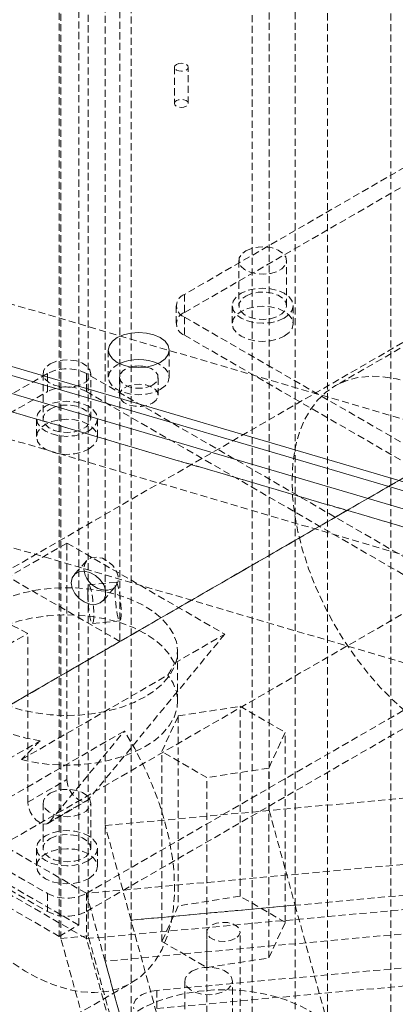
# Model space of a CAD drawing. Header units: millimetres. Extents: x 1529 to 6255, y 1713 to 5797.
# Tile 43 of 82: x 5682 to 5750, y 4319 to 4496. Entities that reach past the tile are written whole.
import ezdxf

# ---------------------------------------------------------------- set-up
doc = ezdxf.new("R2010")
doc.units = ezdxf.units.MM
doc.linetypes.add('HIDDEN', pattern=[1.905, 1.27, -0.635])

msp = doc.modelspace()

# ---------------------------------------------------------------- linework, layer by layer
at = {"color": 7, "linetype": 'HIDDEN', "lineweight": 0}
for p, q in [((5692.921, 4332.875), (5692.921, 4899.073)), ((5694.648, 4899.231), (5694.648, 4330.918)), ((5700.38, 4890.345), (5700.38, 4384.089)), ((5727.321, 4353.566), (5727.321, 4859.821)), ((5697.69, 4857.112), (5697.69, 4350.857)), ((5732.014, 4336.46), (5732.014, 4842.716)), ((5702.383, 4333.751), (5702.383, 4840.006)), ((5689.385, 4823.361), (5689.385, 4330.834)), ((5689.709, 4330.467), (5689.709, 4823.728)), ((5749.314, 4668.952), (5749.314, 4162.697)), ((5737.886, 4617.55), (5737.886, 4111.295)), ((5724.266, 4095.864), (5724.266, 4602.119)), ((5409.441, 4503.056), (5694.335, 4338.591)), ((5692.921, 4332.875), (5410.855, 4495.708)), ((5657.954, 4384.089), (5852.408, 4496.345)), ((5409.441, 4494.891), (5694.335, 4330.425)), ((5789.794, 4491.666), (5712.012, 4446.764)), ((5712.012, 4443.498), (5789.794, 4488.4)), ((5710.213, 4487.801), (5710.213, 4481.268)), ((5712.713, 4481.268), (5712.713, 4487.801)), ((5679.167, 4371.843), (5873.622, 4484.099)), ((5833.096, 4400.232), (5588.069, 4472.305)), ((5852.408, 4471.849), (5657.954, 4359.593)), ((5679.167, 4347.347), (5873.622, 4459.603)), ((5817.694, 4385.325), (5574.449, 4456.874)), ((5574.449, 4456.874), (5819.476, 4384.801)), ((5721.854, 4452.888), (5721.854, 4444.723)), ((5730.454, 4444.723), (5730.454, 4452.888)), ((5833.096, 4375.736), (5588.069, 4447.809)), ((5712.012, 4446.764), (5712.012, 4443.498)), ((5767.51, 4446.576), (5739.226, 4430.248)), ((5710.548, 4444.723), (5710.548, 4441.457)), ((5720.654, 4444.723), (5720.654, 4441.457)), ((5731.654, 4441.457), (5731.654, 4444.723)), ((5712.012, 4442.682), (5789.794, 4397.779)), ((5712.012, 4442.682), (5712.012, 4439.416)), ((5712.012, 4439.416), (5789.794, 4394.513)), ((5698.273, 4436.719), (5698.273, 4431.819)), ((5709.273, 4431.819), (5709.273, 4436.719)), ((5817.694, 4360.829), (5574.449, 4432.378)), ((5687.263, 4432.477), (5609.482, 4387.574)), ((5686.499, 4432.478), (5686.499, 4424.313)), ((5687.263, 4429.21), (5687.263, 4432.477)), ((5772.116, 4387.574), (5694.335, 4432.477)), ((5694.335, 4432.477), (5694.335, 4429.21)), ((5695.099, 4424.313), (5695.099, 4432.478)), ((5700.273, 4431.819), (5700.273, 4428.553)), ((5707.273, 4428.553), (5707.273, 4431.819)), ((5609.482, 4384.308), (5687.263, 4429.21)), ((5694.335, 4429.21), (5772.116, 4384.308)), ((5685.299, 4424.313), (5685.299, 4421.046)), ((5696.299, 4421.046), (5696.299, 4424.313)), ((5648.373, 4377.368), (5690.799, 4401.86)), ((5690.799, 4401.86), (5719.303, 4385.405)), ((5690.799, 4401.86), (5690.799, 4359.144)), ((5689.385, 4330.834), (5570.902, 4399.233)), ((5694.339, 4398.657), (5692.069, 4396.086)), ((5700.38, 4384.089), (5679.167, 4396.335)), ((5693.844, 4397.259), (5693.888, 4396.767)), ((5699.718, 4394.782), (5694.78, 4394.33)), ((5697.317, 4391.453), (5699.587, 4394.025)), ((5695.417, 4387.359), (5700.356, 4387.811)), ((5655.444, 4369.202), (5683.728, 4385.53)), ((5683.728, 4355.062), (5683.728, 4385.53)), ((5719.303, 4385.405), (5694.703, 4355.562)), ((5710.208, 4380.154), (5719.303, 4385.405)), ((5609.482, 4383.492), (5687.263, 4338.59)), ((5700.38, 4384.089), (5679.167, 4371.843)), ((5694.335, 4338.59), (5772.116, 4383.492)), ((5710.799, 4373.285), (5710.799, 4382.267)), ((5609.482, 4380.226), (5687.263, 4335.323)), ((5694.335, 4335.323), (5772.116, 4380.226)), ((5682.585, 4362.758), (5709.034, 4378.027)), ((5697.69, 4350.857), (5969.305, 4375.691)), ((5710.918, 4370.652), (5722.072, 4372.378)), ((5722.072, 4372.378), (5730.237, 4367.664)), ((5722.072, 4338.083), (5722.072, 4372.378)), ((5707.93, 4364.214), (5710.918, 4370.652)), ((5710.918, 4370.652), (5710.918, 4336.358)), ((5701.17, 4367.904), (5672.886, 4351.575)), ((5687.632, 4351.48), (5701.17, 4367.904)), ((5730.237, 4367.664), (5727.248, 4361.225)), ((5730.237, 4333.369), (5730.237, 4367.664)), ((5676.877, 4360.913), (5685.972, 4366.163)), ((5707.93, 4329.919), (5707.93, 4364.214)), ((5716.095, 4359.5), (5707.93, 4364.214)), ((5965.949, 4363.425), (5694.335, 4338.591)), ((5727.248, 4361.225), (5716.095, 4359.5)), ((5727.248, 4326.931), (5727.248, 4361.225)), ((5683.728, 4355.062), (5690.799, 4359.144)), ((5973.998, 4358.586), (5702.383, 4333.751)), ((5716.095, 4325.205), (5716.095, 4359.5)), ((5686.499, 4354.919), (5686.499, 4346.754)), ((5687.349, 4351.239), (5694.42, 4355.321)), ((5694.703, 4355.562), (5687.632, 4351.48)), ((5694.335, 4330.425), (5965.949, 4355.26)), ((5695.099, 4346.754), (5695.099, 4354.919)), ((5697.69, 4350.857), (5727.321, 4353.566)), ((5727.321, 4353.566), (5732.014, 4336.46)), ((5969.305, 4351.195), (5697.69, 4326.36)), ((5702.383, 4333.751), (5697.69, 4350.857)), ((5697.69, 4326.36), (5697.69, 4350.857)), ((5685.299, 4346.754), (5685.299, 4343.488)), ((5696.299, 4343.488), (5696.299, 4346.754)), ((5687.263, 4335.323), (5687.263, 4338.59)), ((5694.335, 4338.591), (5694.335, 4330.425)), ((5694.335, 4338.591), (5757.362, 4108.865)), ((5694.335, 4338.59), (5694.335, 4335.323)), ((5722.072, 4338.083), (5710.918, 4336.358)), ((5730.237, 4333.369), (5722.072, 4338.083)), ((5732.014, 4336.46), (5702.383, 4333.751)), ((5710.918, 4336.358), (5707.93, 4329.919)), ((5732.014, 4336.46), (5778.944, 4165.406)), ((5732.014, 4311.964), (5732.014, 4336.46)), ((5702.383, 4309.255), (5702.383, 4333.751)), ((5749.314, 4162.697), (5702.383, 4333.751)), ((5689.385, 4330.834), (5692.921, 4332.875)), ((5727.248, 4326.931), (5730.237, 4333.369)), ((5694.648, 4330.918), (5689.709, 4330.467)), ((5752.111, 4103.021), (5689.709, 4330.467)), ((5757.362, 4100.7), (5694.335, 4330.425)), ((5757.049, 4103.473), (5694.648, 4330.918)), ((5815.673, 4330.999), (5707.028, 4321.065)), ((5716.083, 4331.644), (5716.083, 4308.781)), ((5722.083, 4308.781), (5722.083, 4331.644)), ((5707.93, 4329.919), (5716.095, 4325.205)), ((5707.028, 4317.799), (5815.673, 4327.733)), ((5716.095, 4325.205), (5727.248, 4326.931)), ((5697.69, 4326.36), (5702.383, 4309.255)), ((5674.192, 4306.105), (5702.476, 4322.433)), ((5712.091, 4322.781), (5712.091, 4314.615)), ((5720.691, 4314.615), (5720.691, 4322.781)), ((5707.028, 4321.065), (5707.028, 4317.799))]:
    msp.add_line(p, q, dxfattribs=at)
at = {"color": 7, "linetype": 'Continuous', "lineweight": 15}
for p, q in [((5819.476, 4392.966), (5574.449, 4465.039)), ((5576.231, 4462.882), (5817.694, 4391.858)), ((5573.961, 4460.31), (5815.424, 4389.286))]:
    msp.add_line(p, q, dxfattribs=at)
at = {"color": 7, "linetype": 'HIDDEN', "lineweight": 0, "flags": 128}
for points in [[(5710.579, 4488.311), (5710.984, 4488.467), (5711.463, 4488.522), (5711.941, 4488.467), (5712.347, 4488.311), (5712.618, 4488.077), (5712.713, 4487.801), (5712.618, 4487.524), (5712.347, 4487.29), (5711.941, 4487.134), (5711.463, 4487.079), (5710.984, 4487.134), (5710.579, 4487.29), (5710.308, 4487.524), (5710.213, 4487.801), (5710.308, 4488.077), (5710.579, 4488.311)], [(5710.579, 4481.779), (5710.308, 4481.544), (5710.213, 4481.268), (5710.308, 4480.992), (5710.579, 4480.758), (5710.984, 4480.602), (5711.463, 4480.547), (5711.941, 4480.602), (5712.347, 4480.758), (5712.618, 4480.992), (5712.713, 4481.268), (5712.618, 4481.544), (5712.347, 4481.779), (5711.941, 4481.935), (5711.463, 4481.99), (5710.984, 4481.935), (5710.579, 4481.779)], [(5723.114, 4454.643), (5724.145, 4455.083), (5725.355, 4455.327), (5726.636, 4455.355), (5727.874, 4455.163), (5728.959, 4454.77), (5729.795, 4454.209), (5730.308, 4453.531), (5730.451, 4452.795), (5730.213, 4452.068), (5729.614, 4451.414), (5728.708, 4450.891), (5727.575, 4450.545), (5726.315, 4450.408), (5725.041, 4450.49), (5723.867, 4450.786), (5722.895, 4451.269), (5722.213, 4451.895), (5721.881, 4452.61), (5721.929, 4453.35), (5722.353, 4454.048), (5723.114, 4454.643)], [(5730.043, 4442.478), (5728.904, 4441.973), (5727.578, 4441.656), (5726.154, 4441.548), (5724.731, 4441.656), (5723.404, 4441.973), (5722.265, 4442.478), (5721.391, 4443.135), (5720.842, 4443.901), (5720.654, 4444.723), (5720.842, 4445.544), (5721.391, 4446.31), (5722.265, 4446.968), (5723.404, 4447.472), (5724.731, 4447.79), (5726.154, 4447.898), (5727.578, 4447.79), (5728.904, 4447.472), (5730.043, 4446.968), (5730.917, 4446.31), (5731.467, 4445.544), (5731.654, 4444.723), (5731.467, 4443.901), (5730.917, 4443.135), (5730.043, 4442.478)], [(5723.114, 4446.478), (5724.145, 4446.917), (5725.355, 4447.162), (5726.636, 4447.189), (5727.874, 4446.998), (5728.959, 4446.604), (5729.795, 4446.043), (5730.308, 4445.365), (5730.451, 4444.63), (5730.213, 4443.903), (5729.614, 4443.249), (5728.708, 4442.725), (5727.575, 4442.38), (5726.315, 4442.242), (5725.041, 4442.325), (5723.867, 4442.621), (5722.895, 4443.104), (5722.213, 4443.73), (5721.881, 4444.445), (5721.929, 4445.184), (5722.353, 4445.883), (5723.114, 4446.478)], [(5730.043, 4439.211), (5730.917, 4439.869), (5731.467, 4440.635), (5731.654, 4441.457), (5731.467, 4442.278), (5730.917, 4443.044), (5730.043, 4443.702), (5728.904, 4444.206), (5727.578, 4444.523), (5726.154, 4444.632), (5724.731, 4444.523), (5723.404, 4444.206), (5722.265, 4443.702), (5721.391, 4443.044), (5720.842, 4442.278), (5720.654, 4441.457), (5720.842, 4440.635), (5721.391, 4439.869), (5722.265, 4439.211), (5723.404, 4438.707), (5724.731, 4438.39), (5726.154, 4438.281), (5727.578, 4438.39), (5728.904, 4438.707), (5730.043, 4439.211)], [(5687.758, 4434.233), (5688.79, 4434.673), (5690, 4434.917), (5691.28, 4434.945), (5692.519, 4434.753), (5693.604, 4434.359), (5694.44, 4433.799), (5694.952, 4433.12), (5695.096, 4432.385), (5694.858, 4431.658), (5694.259, 4431.004), (5693.352, 4430.481), (5692.219, 4430.135), (5690.96, 4429.997), (5689.686, 4430.08), (5688.511, 4430.376), (5687.54, 4430.859), (5686.858, 4431.485), (5686.526, 4432.2), (5686.574, 4432.939), (5686.997, 4433.638), (5687.758, 4434.233)], [(5700.274, 4434.269), (5699.884, 4434.064), (5699.01, 4433.407), (5698.46, 4432.641), (5698.273, 4431.819), (5698.46, 4430.998), (5699.01, 4430.232), (5699.884, 4429.574), (5701.023, 4429.07), (5702.349, 4428.752), (5703.773, 4428.644), (5705.196, 4428.752), (5706.523, 4429.07), (5707.662, 4429.574), (5707.662, 4429.574)], [(5706.248, 4430.391), (5705.31, 4430.004), (5704.206, 4429.814), (5703.054, 4429.842), (5701.981, 4430.084), (5701.102, 4430.513), (5700.512, 4431.085), (5700.276, 4431.736), (5700.418, 4432.396), (5700.924, 4432.993), (5701.739, 4433.464), (5702.317, 4433.657)], [(5705.229, 4433.657), (5706.035, 4433.361), (5706.779, 4432.854), (5707.198, 4432.234), (5707.246, 4431.569), (5706.917, 4430.932), (5706.248, 4430.391)], [(5707.662, 4429.574), (5708.536, 4430.232), (5709.085, 4430.998), (5709.273, 4431.819), (5709.085, 4432.641), (5708.536, 4433.407), (5707.662, 4434.064), (5707.272, 4434.269)], [(5757.974, 4428.391), (5755.389, 4429.738), (5752.829, 4430.78), (5750.318, 4431.507), (5747.879, 4431.913), (5745.537, 4431.994), (5743.314, 4431.749), (5741.23, 4431.18), (5739.305, 4430.293), (5737.558, 4429.096), (5736.006, 4427.601), (5734.663, 4425.822), (5733.542, 4423.775), (5732.654, 4421.481), (5732.007, 4418.961), (5731.607, 4416.239), (5731.459, 4413.342), (5731.563, 4410.295), (5731.918, 4407.13), (5732.522, 4403.875), (5733.368, 4400.563), (5734.449, 4397.223), (5735.754, 4393.889), (5737.27, 4390.592), (5738.984, 4387.363), (5740.878, 4384.234), (5742.936, 4381.233), (5745.136, 4378.39), (5747.459, 4375.731), (5749.882, 4373.283), (5752.382, 4371.068), (5754.935, 4369.107), (5757.518, 4367.419), (5760.104, 4366.02), (5762.671, 4364.923), (5765.192, 4364.14), (5767.645, 4363.677), (5770.006, 4363.538), (5772.252, 4363.726), (5774.362, 4364.238), (5776.316, 4365.07), (5778.096, 4366.212), (5779.683, 4367.656), (5781.064, 4369.386), (5782.225, 4371.387), (5783.155, 4373.639), (5783.845, 4376.121), (5784.289, 4378.809), (5784.482, 4381.678), (5784.422, 4384.7), (5784.111, 4387.847), (5783.55, 4391.088), (5782.746, 4394.392), (5781.706, 4397.729), (5780.44, 4401.067), (5778.96, 4404.373), (5777.28, 4407.616), (5775.416, 4410.765)], [(5706.248, 4427.124), (5706.917, 4427.666), (5707.246, 4428.303), (5707.198, 4428.968), (5706.779, 4429.587), (5706.035, 4430.095), (5705.045, 4430.435), (5703.917, 4430.572), (5702.774, 4430.49), (5701.739, 4430.198), (5700.924, 4429.727), (5700.418, 4429.13), (5700.276, 4428.47), (5700.512, 4427.819), (5701.102, 4427.247), (5701.981, 4426.817), (5703.054, 4426.576), (5704.206, 4426.548), (5705.31, 4426.738), (5706.248, 4427.124)], [(5694.688, 4422.067), (5693.549, 4421.563), (5692.222, 4421.246), (5690.799, 4421.137), (5689.375, 4421.246), (5688.049, 4421.563), (5686.91, 4422.067), (5686.036, 4422.725), (5685.486, 4423.491), (5685.299, 4424.313), (5685.486, 4425.134), (5686.036, 4425.9), (5686.91, 4426.558), (5688.049, 4427.062), (5689.375, 4427.379), (5690.799, 4427.488), (5692.222, 4427.379), (5693.549, 4427.062), (5694.688, 4426.558), (5695.562, 4425.9), (5696.112, 4425.134), (5696.299, 4424.313), (5696.112, 4423.491), (5695.562, 4422.725), (5694.688, 4422.067)], [(5687.758, 4426.068), (5688.79, 4426.507), (5690, 4426.752), (5691.28, 4426.779), (5692.519, 4426.588), (5693.604, 4426.194), (5694.44, 4425.633), (5694.952, 4424.955), (5695.096, 4424.22), (5694.858, 4423.493), (5694.259, 4422.838), (5693.352, 4422.315), (5692.219, 4421.969), (5690.96, 4421.832), (5689.686, 4421.915), (5688.511, 4422.211), (5687.54, 4422.693), (5686.858, 4423.32), (5686.526, 4424.035), (5686.574, 4424.774), (5686.997, 4425.472), (5687.758, 4426.068)], [(5694.688, 4418.801), (5695.562, 4419.459), (5696.112, 4420.225), (5696.299, 4421.046), (5696.112, 4421.868), (5695.562, 4422.634), (5694.688, 4423.291), (5693.549, 4423.796), (5692.222, 4424.113), (5690.799, 4424.221), (5689.375, 4424.113), (5688.049, 4423.796), (5686.91, 4423.291), (5686.036, 4422.634), (5685.486, 4421.868), (5685.299, 4421.046), (5685.486, 4420.225), (5686.036, 4419.459), (5686.91, 4418.801), (5688.049, 4418.297), (5689.375, 4417.979), (5690.799, 4417.871), (5692.222, 4417.979), (5693.549, 4418.297), (5694.688, 4418.801)], [(5697.767, 4393.343), (5698.215, 4393.356), (5699.075, 4393.617), (5699.705, 4394.174), (5700.039, 4394.966), (5700.039, 4395.907), (5699.705, 4396.895), (5699.075, 4397.823), (5698.215, 4398.59), (5697.22, 4399.114), (5696.197, 4399.337), (5695.257, 4399.236), (5694.502, 4398.821), (5694.013, 4398.137), (5693.844, 4397.259), (5693.844, 4397.259)], [(5694.551, 4392.84), (5694.581, 4391.804), (5694.666, 4390.664), (5694.799, 4389.544), (5694.964, 4388.564), (5695.144, 4387.832), (5695.318, 4387.426), (5695.469, 4387.391), (5695.58, 4387.729), (5695.638, 4388.406), (5695.638, 4389.347), (5695.58, 4390.45), (5695.469, 4391.596), (5695.318, 4392.66), (5695.144, 4393.528), (5694.964, 4394.105), (5694.799, 4394.329), (5694.666, 4394.175), (5694.581, 4393.66), (5694.551, 4392.84)], [(5699.489, 4393.292), (5699.519, 4392.256), (5699.605, 4391.116), (5699.737, 4389.995), (5699.903, 4389.016), (5700.082, 4388.283), (5700.257, 4387.877), (5700.408, 4387.842), (5700.518, 4388.181), (5700.577, 4388.857), (5700.577, 4389.798), (5700.518, 4390.901), (5700.408, 4392.047), (5700.257, 4393.112), (5700.082, 4393.98), (5699.903, 4394.557), (5699.737, 4394.78), (5699.605, 4394.626), (5699.519, 4394.112), (5699.489, 4393.292)], [(5704.941, 4374.103), (5702.93, 4373.088), (5700.702, 4372.236), (5698.298, 4371.564), (5695.76, 4371.082), (5693.133, 4370.8), (5690.465, 4370.723), (5687.802, 4370.852), (5685.193, 4371.184), (5682.685, 4371.714), (5680.321, 4372.433), (5678.143, 4373.327), (5676.192, 4374.38), (5674.502, 4375.575), (5673.102, 4376.888), (5672.018, 4378.298), (5671.269, 4379.778), (5670.869, 4381.303), (5670.824, 4382.846), (5671.136, 4384.377), (5671.799, 4385.871), (5672.8, 4387.301), (5674.123, 4388.641), (5675.744, 4389.868), (5677.633, 4390.958), (5679.757, 4391.894), (5682.078, 4392.657), (5684.555, 4393.236), (5687.143, 4393.618), (5689.797, 4393.798), (5692.468, 4393.772), (5695.11, 4393.541), (5697.674, 4393.109), (5700.116, 4392.483), (5702.392, 4391.675), (5704.461, 4390.699), (5706.286, 4389.573), (5707.834, 4388.316), (5709.079, 4386.951), (5709.997, 4385.503), (5710.573, 4383.997), (5710.796, 4382.46), (5710.662, 4380.919), (5710.174, 4379.403), (5709.34, 4377.938), (5708.175, 4376.55), (5706.7, 4375.264), (5704.941, 4374.103)], [(5683.728, 4385.53), (5681.143, 4386.876), (5678.583, 4387.918), (5676.072, 4388.646), (5673.633, 4389.052), (5671.291, 4389.133), (5669.067, 4388.887), (5666.983, 4388.319), (5665.059, 4387.432), (5663.312, 4386.235), (5661.76, 4384.74), (5660.417, 4382.961), (5659.296, 4380.914), (5658.408, 4378.62), (5657.761, 4376.1), (5657.361, 4373.378), (5657.212, 4370.48), (5657.316, 4367.434), (5657.672, 4364.269), (5658.276, 4361.014), (5659.122, 4357.701), (5660.203, 4354.362), (5661.507, 4351.028), (5663.024, 4347.731), (5664.737, 4344.502), (5666.632, 4341.372), (5668.689, 4338.372), (5670.89, 4335.529), (5673.213, 4332.87), (5675.636, 4330.421), (5678.136, 4328.206), (5680.689, 4326.245), (5683.272, 4324.557), (5685.858, 4323.158), (5688.425, 4322.062), (5690.946, 4321.279), (5693.399, 4320.815), (5695.76, 4320.677), (5698.006, 4320.865), (5700.116, 4321.377), (5702.07, 4322.208), (5703.85, 4323.351), (5705.437, 4324.795), (5706.818, 4326.525), (5707.979, 4328.526), (5708.909, 4330.778), (5709.599, 4333.26), (5710.043, 4335.948), (5710.236, 4338.817), (5710.176, 4341.839), (5709.865, 4344.985), (5709.304, 4348.226), (5708.5, 4351.531), (5707.46, 4354.868), (5706.194, 4358.205), (5704.714, 4361.511), (5703.034, 4364.754), (5701.17, 4367.904)], [(5710.208, 4380.154), (5709.372, 4381.651), (5708.192, 4383.068), (5706.689, 4384.379), (5704.892, 4385.56), (5702.833, 4386.59), (5700.551, 4387.448), (5698.088, 4388.119), (5695.49, 4388.591), (5692.805, 4388.855), (5690.083, 4388.906), (5687.374, 4388.743), (5684.728, 4388.369), (5682.196, 4387.791), (5679.822, 4387.019), (5677.653, 4386.069), (5675.727, 4384.957), (5674.08, 4383.704), (5672.744, 4382.334), (5671.743, 4380.872), (5671.094, 4379.345), (5670.812, 4377.781), (5670.9, 4376.21), (5671.357, 4374.66), (5672.174, 4373.16), (5673.338, 4371.738), (5674.824, 4370.421), (5676.607, 4369.232), (5678.654, 4368.195), (5680.925, 4367.327), (5683.38, 4366.646), (5685.972, 4366.163)], [(5682.585, 4362.758), (5685.1, 4362.218), (5687.718, 4361.877), (5690.392, 4361.742), (5693.073, 4361.814), (5695.713, 4362.093), (5698.264, 4362.574), (5700.681, 4363.247), (5702.92, 4364.101), (5704.941, 4365.121), (5706.707, 4366.288), (5708.187, 4367.58), (5709.354, 4368.975), (5710.186, 4370.448), (5710.669, 4371.972), (5710.795, 4373.52), (5710.56, 4375.063), (5709.97, 4376.575), (5709.034, 4378.027)], [(5690.799, 4359.144), (5690.907, 4358.308), (5691.222, 4357.432), (5691.709, 4356.607), (5692.321, 4355.915), (5692.994, 4355.428), (5693.659, 4355.196), (5694.249, 4355.242), (5694.703, 4355.562)], [(5687.758, 4356.674), (5688.79, 4357.114), (5690, 4357.358), (5691.28, 4357.386), (5692.519, 4357.194), (5693.604, 4356.801), (5694.44, 4356.24), (5694.952, 4355.562), (5695.096, 4354.826), (5694.858, 4354.099), (5694.259, 4353.445), (5693.352, 4352.922), (5692.219, 4352.576), (5690.96, 4352.439), (5689.686, 4352.521), (5688.511, 4352.817), (5687.54, 4353.3), (5686.858, 4353.926), (5686.526, 4354.641), (5686.574, 4355.381), (5686.997, 4356.079), (5687.758, 4356.674)], [(5687.632, 4351.48), (5687.178, 4351.16), (5686.588, 4351.114), (5685.923, 4351.346), (5685.25, 4351.833), (5684.638, 4352.525), (5684.151, 4353.35), (5683.836, 4354.226), (5683.728, 4355.062)], [(5694.688, 4344.509), (5693.549, 4344.004), (5692.222, 4343.687), (5690.799, 4343.579), (5689.375, 4343.687), (5688.049, 4344.004), (5686.91, 4344.509), (5686.036, 4345.166), (5685.486, 4345.932), (5685.299, 4346.754), (5685.486, 4347.576), (5686.036, 4348.341), (5686.91, 4348.999), (5688.049, 4349.503), (5689.376, 4349.821), (5690.799, 4349.929), (5692.222, 4349.821), (5693.549, 4349.503), (5694.688, 4348.999), (5695.562, 4348.341), (5696.112, 4347.576), (5696.299, 4346.754), (5696.112, 4345.932), (5695.562, 4345.166), (5694.688, 4344.509)], [(5687.758, 4348.509), (5688.79, 4348.948), (5690, 4349.193), (5691.28, 4349.22), (5692.519, 4349.029), (5693.604, 4348.635), (5694.44, 4348.074), (5694.952, 4347.396), (5695.096, 4346.661), (5694.858, 4345.934), (5694.259, 4345.28), (5693.352, 4344.756), (5692.219, 4344.411), (5690.96, 4344.273), (5689.686, 4344.356), (5688.511, 4344.652), (5687.54, 4345.135), (5686.858, 4345.761), (5686.526, 4346.476), (5686.574, 4347.215), (5686.997, 4347.914), (5687.758, 4348.509)], [(5694.688, 4341.242), (5695.562, 4341.9), (5696.112, 4342.666), (5696.299, 4343.488), (5696.112, 4344.309), (5695.562, 4345.075), (5694.688, 4345.733), (5693.549, 4346.237), (5692.222, 4346.554), (5690.799, 4346.663), (5689.376, 4346.554), (5688.049, 4346.237), (5686.91, 4345.733), (5686.036, 4345.075), (5685.486, 4344.309), (5685.299, 4343.488), (5685.486, 4342.666), (5686.036, 4341.9), (5686.91, 4341.242), (5688.049, 4340.738), (5689.375, 4340.421), (5690.799, 4340.312), (5692.222, 4340.421), (5693.549, 4340.738), (5694.688, 4341.242)], [(5721.205, 4330.419), (5720.351, 4330.074), (5719.345, 4329.919), (5718.307, 4329.971), (5717.363, 4330.225), (5716.626, 4330.651), (5716.185, 4331.196), (5716.095, 4331.795), (5716.364, 4332.376), (5716.962, 4332.869), (5717.815, 4333.214), (5718.822, 4333.369), (5719.86, 4333.317), (5720.804, 4333.063), (5721.541, 4332.637), (5721.981, 4332.092), (5722.072, 4331.493), (5721.802, 4330.912), (5721.205, 4330.419)], [(5713.35, 4324.536), (5714.381, 4324.975), (5715.591, 4325.22), (5716.872, 4325.247), (5718.11, 4325.056), (5719.195, 4324.662), (5720.032, 4324.101), (5720.544, 4323.423), (5720.688, 4322.688), (5720.449, 4321.961), (5719.85, 4321.307), (5718.944, 4320.783), (5717.811, 4320.438), (5716.551, 4320.3), (5715.278, 4320.383), (5714.103, 4320.679), (5713.131, 4321.161), (5712.449, 4321.788), (5712.118, 4322.503), (5712.166, 4323.242), (5712.589, 4323.941), (5713.35, 4324.536)], [(5734.286, 4300.005), (5736.105, 4301.199), (5737.645, 4302.518), (5738.88, 4303.939), (5739.79, 4305.441), (5740.36, 4306.997), (5740.581, 4308.582), (5740.448, 4310.171), (5739.965, 4311.736), (5739.139, 4313.254), (5737.983, 4314.697), (5736.518, 4316.044), (5734.766, 4317.272), (5732.756, 4318.359), (5730.522, 4319.29), (5728.1, 4320.048), (5725.53, 4320.621), (5722.854, 4321), (5720.117, 4321.178), (5717.362, 4321.153), (5714.636, 4320.924), (5711.982, 4320.496), (5709.445, 4319.876), (5707.067, 4319.073), (5704.886, 4318.102), (5702.938, 4316.977), (5701.255, 4315.718), (5699.864, 4314.345), (5698.79, 4312.88), (5698.048, 4311.349), (5697.652, 4309.775), (5697.608, 4308.184), (5697.917, 4306.604), (5698.573, 4305.059), (5699.565, 4303.576), (5700.879, 4302.178), (5702.491, 4300.888), (5704.376, 4299.728), (5706.502, 4298.716), (5708.834, 4297.87), (5711.335, 4297.203), (5713.964, 4296.726), (5716.676, 4296.447), (5719.428, 4296.371), (5722.174, 4296.498), (5724.869, 4296.827), (5727.47, 4297.352), (5729.933, 4298.065), (5732.217, 4298.954), (5734.286, 4300.005)], [(5707.028, 4321.065), (5706.079, 4320.922), (5705.197, 4320.675), (5704.416, 4320.334), (5703.765, 4319.911), (5703.269, 4319.423), (5702.948, 4318.888), (5702.814, 4318.328), (5702.871, 4317.763)]]:
    msp.add_lwpolyline(points, dxfattribs=at)
at = {"color": 7, "linetype": 'Continuous', "lineweight": 15, "flags": 128}
for points in [[(5707.662, 4434.473), (5708.536, 4435.131), (5709.085, 4435.897), (5709.273, 4436.719), (5709.085, 4437.54), (5708.536, 4438.306), (5707.662, 4438.964), (5706.523, 4439.468), (5705.196, 4439.785), (5703.773, 4439.894), (5702.349, 4439.785), (5701.023, 4439.468), (5699.884, 4438.964), (5699.01, 4438.306), (5698.46, 4437.54), (5698.273, 4436.719), (5698.46, 4435.897), (5699.01, 4435.131), (5699.884, 4434.473), (5701.023, 4433.969), (5702.349, 4433.652), (5703.773, 4433.543), (5705.196, 4433.652), (5706.523, 4433.969), (5707.662, 4434.473)], [(5691.574, 4394.687), (5691.743, 4395.565), (5692.232, 4396.249), (5692.987, 4396.664), (5693.927, 4396.765), (5694.95, 4396.542), (5695.946, 4396.018), (5696.805, 4395.251), (5697.435, 4394.323), (5697.769, 4393.335), (5697.769, 4392.394), (5697.435, 4391.602), (5696.805, 4391.046), (5695.946, 4390.784), (5694.95, 4390.846), (5693.927, 4391.224), (5692.987, 4391.879), (5692.232, 4392.738), (5691.743, 4393.709), (5691.574, 4394.687)]]:
    msp.add_lwpolyline(points, dxfattribs=at)
at = {"color": 7, "linetype": 'HIDDEN', "lineweight": 0}
for centre, radius, start, end in [((5712.787, 4444.723), 2.183, 110.7845, 249.21565), ((5712.787, 4441.457), 2.183, 110.7845, 249.21565), ((5690.799, 4425.653), 7.685, 62.61, 117.38995), ((5690.799, 4422.387), 7.685, 62.61, 117.38995), ((5690.799, 4345.413), 7.685, 242.60947, 297.39043), ((5690.799, 4342.147), 7.685, 242.60947, 297.39043)]:
    msp.add_arc(centre, radius, start, end, dxfattribs=at)
at = {"color": 7, "linetype": 'Continuous', "lineweight": 15}
for centre, radius, start, end in [((5703.773, 4426.476), 8.542, 65.81773, 114.18195), ((5703.773, 4428.035), 5.807, 75.48145, 104.51897), ((5698.111, 4397.642), 4.313, 191.70904, 265.42665)]:
    msp.add_arc(centre, radius, start, end, dxfattribs=at)
at = {"color": 7, "linetype": 'HIDDEN', "lineweight": 0}
for start_param, end_param in [(5.6984379, 5.8779145), (1.6530359, 1.8325125)]:
    msp.add_ellipse((5690.799, 4364.314), major_axis=(19.74, 18.693), ratio=0.1720537, start_param=start_param, end_param=end_param, dxfattribs=at)

doc.saveas('drawing.dxf')
